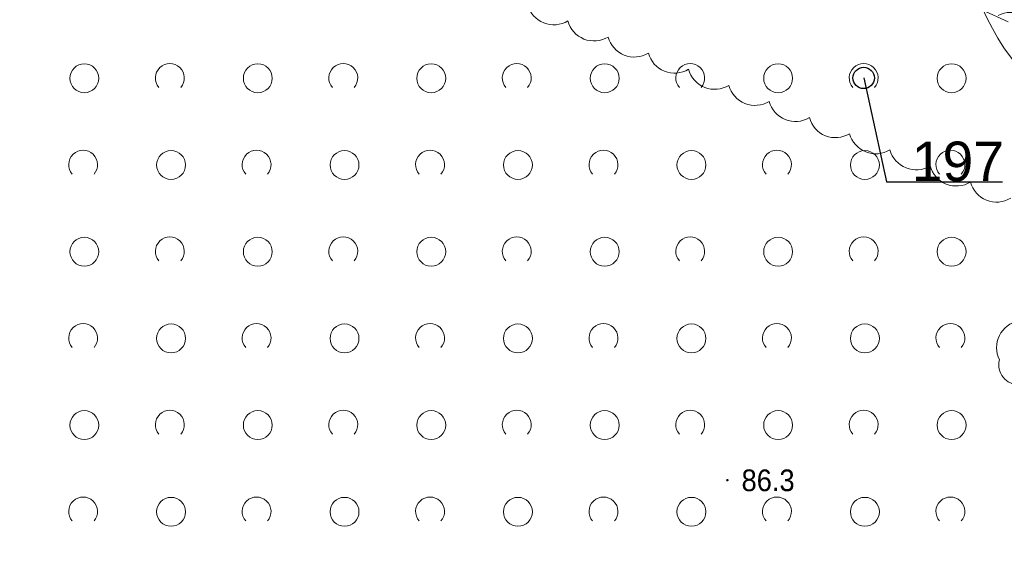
# Model space of a CAD drawing. Header units: metres. Extents: x 6540907 to 6541833, y 5893434 to 5894895.
# Tile 54 of 256: x 6541232 to 6541266, y 5893682 to 5893700. Entities that reach past the tile are written whole.
import ezdxf
from ezdxf import colors
from ezdxf.entities.mleader import LeaderData, LeaderLine
from ezdxf.math import Vec2, Vec3

# ---------------------------------------------------------------- set-up
doc = ezdxf.new("R2010")
doc.units = ezdxf.units.M
doc.header["$MEASUREMENT"] = 0
doc.linetypes.add('1.0_0.5', pattern=[1.5, 1, -0.5])
doc.layers.get('0').update_dxf_attribs({"color": 2, "linetype": 'CONTINUOUS', "lineweight": 5})
for name, color, linetype, lineweight in [('pikieta naturalna', 251, 'CONTINUOUS', 9), ('pikieta naturalna-Atr2', 251, 'CONTINUOUS', 9), ('z_g_TOPOLE_out_E1', 12, 'CONTINUOUS', 20), ('z_i_drzewa_opis', 7, 'CONTINUOUS', 25), ('zadrzewienie  zakrzewienie', 252, 'CONTINUOUS', 15)]:
    doc.layers.add(name, color=color, linetype=linetype, lineweight=lineweight)
doc.layers.add('z_i_masywy_grupy', color=7, linetype='CONTINUOUS', lineweight=13, true_color=0x7f926c)
doc.styles.add('Opisowy', font='arial.ttf')
doc.styles.get("Standard").update_dxf_attribs({"font": 'Arial', "width": 0.75})

# ---------------------------------------------------------------- blocks, each defined once
blk = doc.blocks.new('PW01')
at = {"linetype": 'Continuous', "lineweight": 13}
h = blk.add_hatch(color=0, dxfattribs=at)
edge = h.paths.add_edge_path()
edge.add_arc((0, 0), 0.045, 0, 360)
blk = doc.blocks.new('OTZK1')
at = {"color": 0, "linetype": 'Continuous'}
blk.add_circle((0, 0), 0.5, dxfattribs=at)
blk = doc.blocks.new('OTZK2')
at = {"color": 0, "linetype": 'Continuous'}
blk.add_arc((0, 0), 0.5, 318.85, 221.162, dxfattribs=at)
blk = doc.blocks.new('_None')
blk = doc.blocks.new('punkt')
h = blk.add_hatch()
h.set_pattern_fill('ANSI32', color=256, scale=0.2)
h.set_pattern_definition([(45, (-4781848.87, -5644337.08), (-1.347038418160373, 1.347038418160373), []), (45, (-4781847.971974, -5644337.08), (-1.347038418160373, 1.347038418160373), [])])
edge = h.paths.add_edge_path()
edge.add_arc((0, 0), 0.2429884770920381, 0, 360)
blk.add_circle((0, 0), 0.2429884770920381)

msp = doc.modelspace()

# ---------------------------------------------------------------- linework, layer by layer
at = {"layer": 'z_g_TOPOLE_out_E1', "linetype": 'Continuous'}
msp.add_circle((6541272.310895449, 5893703.980744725), 8, dxfattribs=at)
at = {"layer": 'z_i_masywy_grupy', "linetype": 'Continuous'}
for points in [[(6541249.199182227, 5893700.992613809, 0.499999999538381), (6541250.591684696, 5893700.43499667, 0.4999999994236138), (6541251.984187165, 5893699.877379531, 0.499999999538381), (6541253.376689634, 5893699.319762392, 0.4999999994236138), (6541254.769192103, 5893698.762145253, 0.499999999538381), (6541256.161694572, 5893698.204528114, 0.4999999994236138), (6541257.554197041, 5893697.646910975, 0.499999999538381), (6541258.94669951, 5893697.089293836, 0.4999999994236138), (6541260.339201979, 5893696.531676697, 0.499999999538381), (6541261.731704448, 5893695.974059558, 0.4999999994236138), (6541263.124206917, 5893695.416442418, 0.499999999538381), (6541264.516709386, 5893694.858825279, 0.4999999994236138), (6541265.909211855, 5893694.30120814, 0.4999999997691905)], [(6541266.83629481, 5893699.981580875, 0.499999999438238), (6541265.479123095, 5893700.620396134, 0.5000000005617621)], [(6541266.185866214, 5893690.049492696, 0.4999999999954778), (6541265.519419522, 5893688.705673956, 0.5), (6541266.207958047, 5893687.843263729, 0.4999999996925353)]]:
    msp.add_lwpolyline(points, format="xyb", dxfattribs=at)
at = {"layer": 'zadrzewienie  zakrzewienie', "linetype": '1.0_0.5', "lineweight": 18, "flags": 128}
msp.add_lwpolyline([(6541044.04, 5893600.363154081), (6541052.84, 5893607.02315408), (6541069.7, 5893618.67315408), (6541101.31, 5893643.953154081), (6541129.24, 5893651.76315408), (6541152.03, 5893668.72315408), (6541169.97, 5893678.863154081), (6541187.83, 5893674.93315408), (6541224.49, 5893675.77315408), (6541248.1, 5893669.87315408), (6541267.08, 5893654.243154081), (6541283.7, 5893692.18315408), (6541223.9, 5893719.68315408), (6541201.6, 5893720.58315408), (6541164.6, 5893711.18315408), (6541087.7, 5893675.783154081), (6541061.02, 5893658.283154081), (6541036.66, 5893639.783154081), (6541017.58, 5893626.913154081), (6541015.78, 5893624.39315408), (6541016.59, 5893621.33315408), (6541020.64, 5893617.46315408)], close=True, dxfattribs=at)

# ---------------------------------------------------------------- block references
at = {"layer": 'pikieta naturalna', "linetype": 'Continuous', "lineweight": 13}
msp.add_blockref('PW01', (6541256.11, 5893684.54315408), dxfattribs=at)
at = {"layer": 'z_i_drzewa_opis', "ltscale": 0.01, "xscale": 1.520278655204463, "yscale": 1.520278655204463, "zscale": 1.520278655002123}
msp.add_blockref('punkt', (6541260.824, 5893698.460154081), dxfattribs=at)
at = {"layer": 'zadrzewienie  zakrzewienie', "linetype": 'Continuous', "lineweight": 18}
for name, p in [('OTZK1', (6541233.866, 5893698.449154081)), ('OTZK2', (6541236.824, 5893698.460154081)), ('OTZK1', (6541239.866, 5893698.449154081)), ('OTZK2', (6541242.824, 5893698.460154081)), ('OTZK1', (6541245.866, 5893698.449154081)), ('OTZK2', (6541248.824, 5893698.460154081)), ('OTZK1', (6541251.866, 5893698.449154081)), ('OTZK2', (6541254.824, 5893698.460154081)), ('OTZK1', (6541257.866, 5893698.449154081)), ('OTZK2', (6541260.824, 5893698.460154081)), ('OTZK1', (6541263.866, 5893698.449154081)), ('OTZK2', (6541233.824, 5893695.460154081)), ('OTZK1', (6541236.866, 5893695.449154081)), ('OTZK2', (6541239.824, 5893695.460154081)), ('OTZK1', (6541242.866, 5893695.449154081)), ('OTZK2', (6541245.824, 5893695.460154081)), ('OTZK1', (6541248.866, 5893695.449154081)), ('OTZK2', (6541251.824, 5893695.460154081)), ('OTZK1', (6541254.866, 5893695.449154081)), ('OTZK2', (6541257.824, 5893695.460154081)), ('OTZK1', (6541260.866, 5893695.449154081)), ('OTZK2', (6541263.824, 5893695.460154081)), ('OTZK1', (6541233.866, 5893692.449154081)), ('OTZK2', (6541236.824, 5893692.460154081)), ('OTZK1', (6541239.866, 5893692.449154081)), ('OTZK2', (6541242.824, 5893692.460154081)), ('OTZK1', (6541245.866, 5893692.449154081)), ('OTZK2', (6541248.824, 5893692.460154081)), ('OTZK1', (6541251.866, 5893692.449154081)), ('OTZK2', (6541254.824, 5893692.460154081)), ('OTZK1', (6541257.866, 5893692.449154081)), ('OTZK2', (6541260.824, 5893692.460154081)), ('OTZK1', (6541263.866, 5893692.449154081)), ('OTZK2', (6541233.824, 5893689.460154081)), ('OTZK2', (6541239.824, 5893689.460154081)), ('OTZK2', (6541245.824, 5893689.460154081)), ('OTZK2', (6541251.824, 5893689.460154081)), ('OTZK2', (6541257.824, 5893689.460154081)), ('OTZK2', (6541263.824, 5893689.460154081)), ('OTZK1', (6541236.866, 5893689.449154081)), ('OTZK1', (6541242.866, 5893689.449154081)), ('OTZK1', (6541248.866, 5893689.449154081)), ('OTZK1', (6541254.866, 5893689.449154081)), ('OTZK1', (6541260.866, 5893689.449154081)), ('OTZK1', (6541233.866, 5893686.449154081)), ('OTZK2', (6541236.824, 5893686.460154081)), ('OTZK1', (6541239.866, 5893686.449154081)), ('OTZK2', (6541242.824, 5893686.460154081)), ('OTZK1', (6541245.866, 5893686.449154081)), ('OTZK2', (6541248.824, 5893686.460154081)), ('OTZK1', (6541251.866, 5893686.449154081)), ('OTZK2', (6541254.824, 5893686.460154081)), ('OTZK1', (6541257.866, 5893686.449154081)), ('OTZK2', (6541260.824, 5893686.460154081)), ('OTZK1', (6541263.866, 5893686.449154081)), ('OTZK2', (6541233.824, 5893683.460154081)), ('OTZK1', (6541236.866, 5893683.449154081)), ('OTZK2', (6541239.824, 5893683.460154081)), ('OTZK1', (6541242.866, 5893683.449154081)), ('OTZK2', (6541245.824, 5893683.460154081)), ('OTZK1', (6541248.866, 5893683.449154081)), ('OTZK2', (6541251.824, 5893683.460154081)), ('OTZK1', (6541254.866, 5893683.449154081)), ('OTZK2', (6541257.824, 5893683.460154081)), ('OTZK1', (6541260.866, 5893683.449154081)), ('OTZK2', (6541263.824, 5893683.460154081))]:
    msp.add_blockref(name, p, dxfattribs=at)

# ---------------------------------------------------------------- texts
at = {"layer": 'pikieta naturalna-Atr2', "width": 0.9}
msp.add_text('86.3', height=0.75, dxfattribs=at).set_placement((6541256.6, 5893684.163154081))

# ---------------------------------------------------------------- leaders
at = {"layer": 'z_i_drzewa_opis'}
ml = msp.add_multileader_mtext('Standard', dxfattribs=at)
ml.set_content('197', color=256, style='Opisowy')
ml.set_leader_properties()
ml.set_arrow_properties(name='NONE')
ml.build(insert=Vec2(0, 0))
ml.multileader.update_dxf_attribs({"has_dogleg": 0, "text_left_attachment_type": 6, "text_right_attachment_type": 5, "text_top_attachment_type": 0, "text_bottom_attachment_type": 0, "dogleg_length": 1.91433062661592, "arrow_head_size": 7.005444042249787})
ctx = ml.context
ctx.base_point, ctx.char_height, ctx.arrow_head_size, ctx.landing_gap_size, ctx.plane_origin, ctx.plane_x_axis, ctx.plane_y_axis = Vec3(6541261.612658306, 5893694.867751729), 1.368250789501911, 7.005444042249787, 0.8756805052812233, Vec3(6541254.241539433, 5893690.483687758), Vec3(1, -1.49998432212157e-15), Vec3(1.49998432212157e-15, 1)
ctx.left_attachment, ctx.right_attachment, ctx.attachment_type = 6, 5, 2
notes = []
notes.append((ctx, [(1, (1, 1, 0), (6541258.572100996, 5893694.867751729), (1, -1.49998432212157e-15), 3.040557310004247, [(0, [(6541260.824, 5893698.460154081), (6541261.612658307, 5893694.867751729), (6541261.612658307, 5893694.867751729), (6541261.612658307, 5893694.867751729), (6541261.612658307, 5893694.867751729), (6541261.612658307, 5893694.867751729), (6541261.612658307, 5893694.867751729), (6541261.612658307, 5893694.867751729), (6541261.612658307, 5893694.867751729), (6541261.612658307, 5893694.867751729), (6541261.612658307, 5893694.867751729), (6541261.612658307, 5893694.867751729), (6541261.612658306, 5893694.867751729), (6541261.612658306, 5893694.867751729), (6541261.612658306, 5893694.867751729), (6541261.612658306, 5893694.867751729), (6541261.612658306, 5893694.867751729), (6541261.612658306, 5893694.867751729), (6541261.612658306, 5893694.867751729), (6541261.612658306, 5893694.867751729), (6541261.612658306, 5893694.867751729), (6541261.612658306, 5893694.867751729), (6541261.612658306, 5893694.867751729), (6541261.612658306, 5893694.867751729), (6541261.612658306, 5893694.867751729), (6541261.612658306, 5893694.867751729), (6541261.612658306, 5893694.867751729), (6541261.612658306, 5893694.867751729), (6541261.612658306, 5893694.867751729), (6541261.612658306, 5893694.867751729), (6541261.612658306, 5893694.867751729), (6541261.612658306, 5893694.867751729), (6541261.612658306, 5893694.867751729), (6541261.612658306, 5893694.867751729), (6541261.612658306, 5893694.867751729), (6541261.612658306, 5893694.867751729), (6541261.612658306, 5893694.867751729), (6541261.612658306, 5893694.867751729), (6541261.612658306, 5893694.867751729), (6541261.612658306, 5893694.867751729), (6541261.612658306, 5893694.867751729), (6541261.612658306, 5893694.867751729), (6541261.612658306, 5893694.867751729), (6541261.612658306, 5893694.867751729), (6541261.612658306, 5893694.867751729), (6541261.612658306, 5893694.867751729), (6541261.612658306, 5893694.867751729), (6541261.612658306, 5893694.867751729), (6541261.612658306, 5893694.867751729), (6541261.612658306, 5893694.867751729), (6541261.612658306, 5893694.867751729), (6541261.612658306, 5893694.867751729), (6541261.612658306, 5893694.867751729), (6541261.612658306, 5893694.867751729), (6541261.612658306, 5893694.867751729), (6541261.612658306, 5893694.867751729), (6541261.612658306, 5893694.867751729), (6541261.612658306, 5893694.867751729), (6541261.612658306, 5893694.867751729), (6541261.612658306, 5893694.867751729), (6541261.612658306, 5893694.867751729), (6541261.612658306, 5893694.867751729), (6541261.612658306, 5893694.867751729), (6541261.612658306, 5893694.867751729), (6541261.612658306, 5893694.867751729), (6541261.612658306, 5893694.867751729), (6541261.612658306, 5893694.867751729), (6541261.612658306, 5893694.867751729), (6541261.612658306, 5893694.867751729), (6541261.612658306, 5893694.867751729), (6541261.612658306, 5893694.867751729), (6541261.612658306, 5893694.867751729), (6541261.612658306, 5893694.867751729), (6541261.612658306, 5893694.867751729), (6541261.612658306, 5893694.867751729), (6541261.612658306, 5893694.867751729), (6541261.612658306, 5893694.867751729), (6541261.612658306, 5893694.867751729), (6541261.612658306, 5893694.867751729), (6541261.612658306, 5893694.867751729), (6541261.612658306, 5893694.867751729), (6541261.612658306, 5893694.867751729), (6541261.612658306, 5893694.867751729), (6541261.612658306, 5893694.867751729), (6541261.612658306, 5893694.867751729), (6541261.612658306, 5893694.867751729), (6541261.612658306, 5893694.867751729), (6541261.612658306, 5893694.867751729), (6541261.612658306, 5893694.867751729), (6541261.612658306, 5893694.867751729), (6541261.612658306, 5893694.867751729), (6541261.612658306, 5893694.867751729), (6541261.612658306, 5893694.867751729), (6541261.612658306, 5893694.867751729), (6541261.612658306, 5893694.867751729), (6541261.612658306, 5893694.867751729), (6541261.612658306, 5893694.867751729), (6541261.612658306, 5893694.867751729), (6541261.612658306, 5893694.867751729), (6541261.612658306, 5893694.867751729), (6541261.612658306, 5893694.867751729), (6541261.612658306, 5893694.867751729), (6541261.612658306, 5893694.867751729), (6541261.612658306, 5893694.867751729), (6541261.612658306, 5893694.867751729), (6541261.612658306, 5893694.867751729), (6541261.612658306, 5893694.867751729), (6541261.612658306, 5893694.867751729), (6541261.612658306, 5893694.867751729), (6541261.612658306, 5893694.867751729), (6541261.612658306, 5893694.867751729), (6541261.612658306, 5893694.867751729), (6541261.612658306, 5893694.867751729), (6541261.612658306, 5893694.867751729), (6541261.612658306, 5893694.867751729), (6541261.612658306, 5893694.867751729), (6541261.612658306, 5893694.867751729), (6541261.612658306, 5893694.867751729), (6541261.612658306, 5893694.867751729), (6541261.612658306, 5893694.867751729), (6541261.612658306, 5893694.867751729), (6541261.612658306, 5893694.867751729), (6541261.612658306, 5893694.867751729), (6541261.612658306, 5893694.867751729), (6541261.612658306, 5893694.867751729), (6541261.612658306, 5893694.867751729), (6541261.612658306, 5893694.867751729), (6541261.612658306, 5893694.867751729), (6541261.612658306, 5893694.867751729), (6541261.612658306, 5893694.867751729), (6541261.612658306, 5893694.867751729), (6541261.612658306, 5893694.867751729), (6541261.612658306, 5893694.867751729), (6541261.612658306, 5893694.867751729)], 256, [])])]))
ctx.mtext.insert, ctx.mtext.text_direction, ctx.mtext.rotation, ctx.mtext.flow_direction = Vec3(6541262.488338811, 5893696.259335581), Vec3(1, -1.49998432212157e-15), -1.49998432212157e-15, 5
for ctx, leaders in notes:
    for number, flags, end, landing, length, lines in leaders:
        leader = LeaderData()
        leader.index, (leader.has_last_leader_line, leader.has_dogleg_vector, leader.attachment_direction) = number, flags
        leader.last_leader_point, leader.dogleg_vector, leader.dogleg_length = Vec3(end), Vec3(landing), length
        for number, points, colour, breaks in lines:
            line = LeaderLine()
            line.index, line.vertices, line.color, line.breaks = number, Vec3.list(points), colors.encode_raw_color(colour), breaks
            leader.lines.append(line)
        ctx.leaders.append(leader)

doc.saveas('drawing.dxf')
